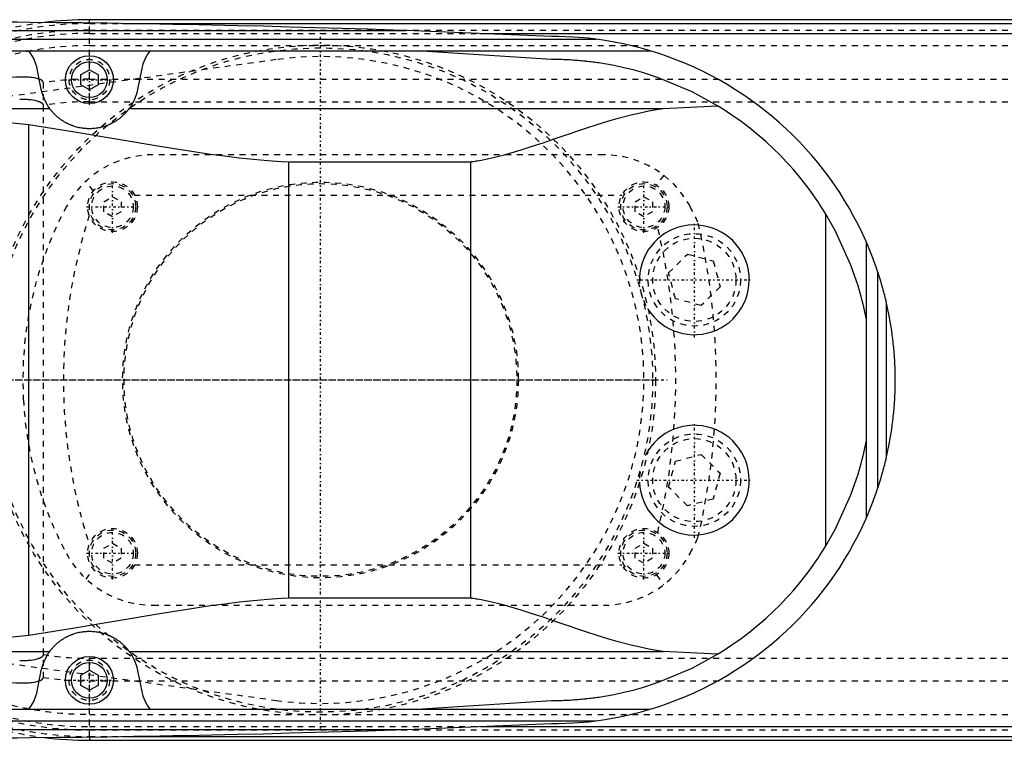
# Model space of a CAD drawing. Extents: x -702 to 139, y -105 to 105.
# Tile 9 of 14: x -452 to -282, y -62 to 62. Entities that reach past the tile are written whole.
import ezdxf

# ---------------------------------------------------------------- set-up
doc = ezdxf.new("R2010")
doc.units = 0
doc.linetypes.add('CENTER', pattern=[1.5, 0.45, -0.5, 0.05, -0.5])
doc.linetypes.add('DASHED', pattern=[2, 1, -1])
for name, color, linetype in [('AM_0', 7, 'CONTINUOUS'), ('AM_3', 7, 'DASHED'), ('AM_7', 7, 'CENTER')]:
    doc.layers.add(name, color=color, linetype=linetype)

msp = doc.modelspace()

# ---------------------------------------------------------------- linework, layer by layer
at = {"layer": 'AM_0', "color": 7, "linetype": 'CONTINUOUS'}
for p, q in [((-90, 62.39), (-440, 62.39)), ((-440, 61.81), (-440, 62.39)), ((-434.3, 61.72), (-90, 61.72)), ((-531.04, 60.5), (-385.14, 60.5)), ((-360, 59.5), (-385.14, 60.5)), ((-372.31, 60.02), (-90, 60.02)), ((-562.76, 59), (-352.3, 59)), ((-594.4, 57), (-342.93, 57)), ((-360, 55.5), (-383.32, 57)), ((-448.33, 50.31), (-449.12, 54.2)), ((-441.5, 52.87), (-440, 53.73)), ((-441.5, 51.13), (-441.5, 52.87)), ((-440, 53.73), (-438.5, 52.87)), ((-438.5, 52.87), (-438.5, 51.13)), ((-430.88, 54.2), (-431.67, 50.31)), ((-440, 50.27), (-441.5, 51.13)), ((-438.5, 51.13), (-440, 50.27)), ((-483.81, 47), (-446.87, 47)), ((-433.13, 47), (-340.66, 47)), ((-340.66, 47), (-331.25, 47.47)), ((-450.5, -44.22), (-450.5, 44.22)), ((-405.5, 37.8), (-374, 37.8)), ((-405.5, -37.8), (-405.5, 37.8)), ((-374, -37.8), (-374, 37.8)), ((-312.5, -28.71), (-312.5, 28.71)), ((-305.5, -23.87), (-305.5, 23.87)), ((-303.5, -18.65), (-303.5, 18.65)), ((-302, -13.28), (-302, 13.28)), ((-374, -37.8), (-405.5, -37.8)), ((-483.81, -47), (-446.87, -47)), ((-433.13, -47), (-340.66, -47)), ((-331.25, -47.47), (-340.66, -47)), ((-449.12, -54.2), (-448.33, -50.31)), ((-441.5, -51.13), (-440, -50.27)), ((-440, -50.27), (-438.5, -51.13)), ((-431.67, -50.31), (-430.88, -54.2)), ((-441.5, -52.87), (-441.5, -51.13)), ((-438.5, -51.13), (-438.5, -52.87)), ((-440, -53.73), (-441.5, -52.87)), ((-438.5, -52.87), (-440, -53.73)), ((-383.32, -57), (-360, -55.5)), ((-594.4, -57), (-342.93, -57)), ((-562.76, -59), (-352.3, -59)), ((-385.14, -60.5), (-360, -59.5)), ((-531.04, -60.5), (-385.14, -60.5)), ((-372.31, -60.02), (-90, -60.02)), ((-440, -61.81), (-440, -62.39)), ((-440, -62.39), (-90, -62.39)), ((-434.3, -61.72), (-90, -61.72))]:
    msp.add_line(p, q, dxfattribs=at)
for points in [[(-385.14, 60.5, 0), (-387.39, 60.58, 0), (-391.88, 60.72, 0), (-396.37, 60.86, 0), (-398.61, 60.93, 0), (-400.86, 61, 0), (-405.35, 61.12, 0), (-409.84, 61.24, 0), (-414.33, 61.34, 0), (-418.83, 61.44, 0), (-423.32, 61.53, 0), (-425.56, 61.58, 0), (-427.81, 61.62, 0), (-432.3, 61.69, 0), (-436.8, 61.76, 0), (-441.29, 61.82, 0), (-445.78, 61.87, 0), (-450.27, 61.91, 0), (-452.52, 61.93, 0), (-454.77, 61.95, 0), (-459.26, 61.97, 0), (-463.75, 61.99, 0), (-466, 62, 0)], [(-352.3, 59, 0), (-353.62, 59.16, 0), (-356.22, 59.38, 0), (-358.77, 59.49, 0), (-360, 59.5, 0)], [(-342.93, 57, 0), (-344.47, 57.44, 0), (-347.58, 58.19, 0), (-350.72, 58.77, 0), (-352.3, 59, 0)], [(-449.12, 54.2, 0), (-449.25, 54.71, 0), (-449.64, 55.69, 0), (-450.19, 56.59, 0), (-450.53, 57, 0)], [(-429.47, 57, 0), (-429.81, 56.59, 0), (-430.36, 55.69, 0), (-430.75, 54.71, 0), (-430.88, 54.2, 0)], [(-331.25, 47.47, 0), (-335.67, 49.88, 0), (-341.08, 52.17, 0), (-342.67, 52.72, 0), (-344.27, 53.22, 0), (-345.07, 53.46, 0), (-345.88, 53.68, 0), (-347.51, 54.08, 0), (-349.16, 54.43, 0), (-350.81, 54.73, 0), (-351.78, 54.89, 0), (-352.05, 54.93, 0), (-352.33, 54.97, 0), (-352.47, 54.99, 0), (-352.61, 55.01, 0), (-352.88, 55.04, 0), (-353.16, 55.08, 0), (-353.44, 55.11, 0), (-353.72, 55.14, 0), (-354, 55.17, 0), (-354.13, 55.19, 0), (-354.27, 55.2, 0), (-354.55, 55.23, 0), (-354.83, 55.26, 0), (-354.97, 55.27, 0), (-355.11, 55.28, 0), (-355.39, 55.31, 0), (-355.67, 55.33, 0), (-355.81, 55.34, 0), (-355.95, 55.35, 0), (-356.23, 55.37, 0), (-356.5, 55.39, 0), (-356.78, 55.41, 0), (-357.06, 55.42, 0), (-357.34, 55.44, 0), (-357.48, 55.44, 0), (-357.62, 55.45, 0), (-357.9, 55.46, 0), (-358.18, 55.47, 0), (-358.46, 55.48, 0), (-358.62, 55.48, 0), (-358.67, 55.48, 0), (-358.72, 55.49, 0), (-358.74, 55.49, 0), (-358.76, 55.49, 0), (-358.81, 55.49, 0), (-358.86, 55.49, 0), (-358.9, 55.49, 0), (-358.95, 55.49, 0), (-359, 55.49, 0), (-359.02, 55.49, 0), (-359.04, 55.49, 0), (-359.09, 55.49, 0), (-359.14, 55.49, 0), (-359.16, 55.49, 0), (-359.18, 55.49, 0), (-359.23, 55.49, 0), (-359.28, 55.5, 0), (-359.3, 55.5, 0), (-359.32, 55.5, 0), (-359.37, 55.5, 0), (-359.42, 55.5, 0), (-359.46, 55.5, 0), (-359.51, 55.5, 0), (-359.56, 55.5, 0), (-359.58, 55.5, 0), (-359.6, 55.5, 0), (-359.65, 55.5, 0), (-359.7, 55.5, 0), (-359.74, 55.5, 0), (-359.79, 55.5, 0), (-359.84, 55.5, 0), (-359.86, 55.5, 0), (-359.88, 55.5, 0), (-359.93, 55.5, 0), (-359.98, 55.5, 0), (-360, 55.5, 0)], [(-446.87, 47, 0), (-447.21, 47.5, 0), (-447.78, 48.57, 0), (-448.19, 49.72, 0), (-448.33, 50.31, 0)], [(-431.67, 50.31, 0), (-431.81, 49.72, 0), (-432.22, 48.57, 0), (-432.79, 47.5, 0), (-433.13, 47, 0)], [(-483.81, 47, 0), (-478.39, 46.72, 0), (-467.37, 45.92, 0), (-456.16, 44.84, 0), (-450.5, 44.22, 0)], [(-433.13, 47, 0), (-433.14, 46.98, 0), (-433.17, 46.93, 0), (-433.21, 46.89, 0), (-433.23, 46.86, 0), (-433.25, 46.84, 0), (-433.29, 46.78, 0), (-433.33, 46.73, 0), (-433.38, 46.67, 0), (-433.43, 46.61, 0), (-433.48, 46.55, 0), (-433.51, 46.51, 0), (-433.54, 46.48, 0), (-433.6, 46.41, 0), (-433.66, 46.34, 0), (-433.72, 46.27, 0), (-433.79, 46.19, 0), (-433.87, 46.11, 0), (-433.9, 46.08, 0), (-433.94, 46.04, 0), (-434.02, 45.96, 0), (-434.11, 45.87, 0), (-434.15, 45.83, 0), (-434.2, 45.79, 0), (-434.29, 45.71, 0), (-434.38, 45.62, 0), (-434.43, 45.58, 0), (-434.48, 45.53, 0), (-434.59, 45.45, 0), (-434.7, 45.36, 0), (-434.81, 45.27, 0), (-434.93, 45.18, 0), (-435.05, 45.09, 0), (-435.11, 45.05, 0), (-435.17, 45.01, 0), (-435.3, 44.92, 0), (-435.43, 44.83, 0), (-435.57, 44.75, 0), (-435.71, 44.66, 0), (-435.86, 44.58, 0), (-435.93, 44.54, 0), (-436.01, 44.5, 0), (-436.16, 44.42, 0), (-436.32, 44.34, 0), (-436.48, 44.26, 0), (-436.65, 44.19, 0), (-436.83, 44.11, 0), (-436.92, 44.08, 0), (-437.01, 44.04, 0), (-437.2, 43.97, 0), (-437.39, 43.91, 0), (-437.59, 43.85, 0), (-437.79, 43.79, 0), (-438, 43.74, 0), (-438.1, 43.72, 0), (-438.2, 43.69, 0), (-438.41, 43.65, 0), (-438.62, 43.61, 0), (-438.84, 43.58, 0), (-439.05, 43.55, 0), (-439.26, 43.53, 0), (-439.37, 43.52, 0), (-439.48, 43.52, 0), (-439.69, 43.51, 0), (-439.9, 43.5, 0), (-440, 43.5, 0), (-440.1, 43.5, 0), (-440.31, 43.51, 0), (-440.52, 43.52, 0), (-440.63, 43.52, 0), (-440.74, 43.53, 0), (-440.95, 43.55, 0), (-441.16, 43.58, 0), (-441.38, 43.61, 0), (-441.59, 43.65, 0), (-441.8, 43.69, 0), (-441.9, 43.72, 0), (-442, 43.74, 0), (-442.21, 43.79, 0), (-442.41, 43.85, 0), (-442.61, 43.91, 0), (-442.8, 43.97, 0), (-442.99, 44.04, 0), (-443.08, 44.08, 0), (-443.17, 44.11, 0), (-443.35, 44.19, 0), (-443.52, 44.26, 0), (-443.68, 44.34, 0), (-443.84, 44.42, 0), (-443.99, 44.5, 0), (-444.07, 44.54, 0), (-444.14, 44.58, 0), (-444.29, 44.66, 0), (-444.43, 44.75, 0), (-444.57, 44.83, 0), (-444.7, 44.92, 0), (-444.83, 45.01, 0), (-444.89, 45.05, 0), (-444.95, 45.09, 0), (-445.07, 45.18, 0), (-445.19, 45.27, 0), (-445.3, 45.36, 0), (-445.41, 45.45, 0), (-445.52, 45.53, 0), (-445.57, 45.58, 0), (-445.62, 45.62, 0), (-445.71, 45.71, 0), (-445.8, 45.79, 0), (-445.85, 45.83, 0), (-445.89, 45.87, 0), (-445.98, 45.96, 0), (-446.06, 46.04, 0), (-446.1, 46.08, 0), (-446.13, 46.11, 0), (-446.21, 46.19, 0), (-446.28, 46.27, 0), (-446.34, 46.34, 0), (-446.4, 46.41, 0), (-446.46, 46.48, 0), (-446.49, 46.51, 0), (-446.52, 46.55, 0), (-446.57, 46.61, 0), (-446.62, 46.67, 0), (-446.67, 46.73, 0), (-446.71, 46.78, 0), (-446.75, 46.84, 0), (-446.77, 46.86, 0), (-446.79, 46.89, 0), (-446.83, 46.93, 0), (-446.86, 46.98, 0), (-446.87, 47, 0)], [(-374, 37.8, 0), (-373.84, 37.82, 0), (-373.51, 37.86, 0), (-373.18, 37.91, 0), (-373.02, 37.93, 0), (-372.85, 37.96, 0), (-372.53, 38.01, 0), (-372.2, 38.06, 0), (-371.06, 38.28, 0), (-369.12, 38.73, 0), (-368.16, 38.99, 0), (-367.2, 39.26, 0), (-365.27, 39.84, 0), (-363.36, 40.46, 0), (-361.45, 41.09, 0), (-359.56, 41.74, 0), (-357.67, 42.39, 0), (-356.73, 42.71, 0), (-355.79, 43.02, 0), (-353.92, 43.64, 0), (-352.08, 44.24, 0), (-350.25, 44.8, 0), (-348.44, 45.32, 0), (-346.66, 45.79, 0), (-345.78, 46.01, 0), (-344.91, 46.22, 0), (-343.18, 46.58, 0), (-341.49, 46.88, 0), (-340.66, 47, 0)], [(-312.5, 28.71, 0), (-312.67, 28.99, 0), (-313.09, 29.66, 0), (-313.59, 30.43, 0), (-313.87, 30.85, 0), (-314.17, 31.3, 0), (-314.83, 32.25, 0), (-315.57, 33.26, 0), (-316.39, 34.33, 0), (-317.29, 35.44, 0), (-318.26, 36.58, 0), (-318.78, 37.16, 0), (-319.31, 37.74, 0), (-320.44, 38.92, 0), (-321.64, 40.11, 0), (-322.92, 41.3, 0), (-324.27, 42.47, 0), (-325.7, 43.63, 0), (-326.44, 44.2, 0), (-327.2, 44.77, 0), (-328.77, 45.88, 0), (-330.4, 46.95, 0), (-331.25, 47.47, 0)], [(-450.5, 44.22, 0), (-442.95, 43.01, 0), (-427.81, 40.46, 0), (-419.04, 39.12, 0), (-416.55, 38.79, 0), (-414.08, 38.49, 0), (-412.84, 38.35, 0), (-411.61, 38.23, 0), (-409.16, 38.02, 0), (-406.72, 37.86, 0), (-405.5, 37.8, 0)], [(-305.5, 10.49, 0), (-305.61, 11.02, 0), (-305.83, 12.09, 0), (-306.08, 13.15, 0), (-306.21, 13.68, 0), (-306.35, 14.21, 0), (-306.64, 15.26, 0), (-306.95, 16.3, 0), (-308.19, 19.91, 0), (-310.89, 25.86, 0), (-312.5, 28.71, 0)], [(-303.5, 18.65, 0), (-303.8, 19.54, 0), (-304.44, 21.29, 0), (-305.13, 23.02, 0), (-305.5, 23.87, 0)], [(-302, 13.28, 0), (-302, 13.28, 0), (-302, 13.28, 0), (-302, 13.28, 0), (-302, 13.28, 0), (-302, 13.28, 0), (-302, 13.28, 0), (-302, 13.29, 0), (-302, 13.29, 0), (-302, 13.29, 0), (-302, 13.29, 0), (-302, 13.29, 0), (-302, 13.29, 0), (-302, 13.3, 0), (-302.01, 13.3, 0), (-302.01, 13.3, 0), (-302.01, 13.31, 0), (-302.01, 13.31, 0), (-302.01, 13.31, 0), (-302.01, 13.31, 0), (-302.01, 13.31, 0), (-302.01, 13.32, 0), (-302.01, 13.32, 0), (-302.01, 13.33, 0), (-302.02, 13.35, 0), (-302.02, 13.38, 0), (-302.03, 13.41, 0), (-302.04, 13.45, 0), (-302.05, 13.48, 0), (-302.05, 13.5, 0), (-302.06, 13.52, 0), (-302.06, 13.56, 0), (-302.07, 13.59, 0), (-302.08, 13.63, 0), (-302.09, 13.67, 0), (-302.1, 13.71, 0), (-302.11, 13.74, 0), (-302.11, 13.76, 0), (-302.12, 13.8, 0), (-302.13, 13.84, 0), (-302.14, 13.87, 0), (-302.14, 13.89, 0), (-302.16, 13.94, 0), (-302.17, 13.98, 0), (-302.17, 14.01, 0), (-302.18, 14.03, 0), (-302.19, 14.08, 0), (-302.2, 14.13, 0), (-302.25, 14.31, 0), (-302.32, 14.62, 0), (-302.4, 14.93, 0), (-302.48, 15.24, 0), (-302.57, 15.54, 0), (-302.61, 15.7, 0), (-302.65, 15.85, 0), (-302.74, 16.17, 0), (-302.83, 16.49, 0), (-302.93, 16.81, 0), (-303.02, 17.14, 0), (-303.12, 17.48, 0), (-303.18, 17.64, 0), (-303.23, 17.81, 0), (-303.33, 18.15, 0), (-303.44, 18.49, 0), (-303.5, 18.65, 0)], [(-300.5, 0, 0), (-300.5, 0.01, 0), (-300.5, 0.03, 0), (-300.5, 0.05, 0), (-300.5, 0.06, 0), (-300.5, 0.07, 0), (-300.5, 0.09, 0), (-300.5, 0.11, 0), (-300.5, 0.13, 0), (-300.5, 0.15, 0), (-300.5, 0.18, 0), (-300.5, 0.19, 0), (-300.5, 0.2, 0), (-300.5, 0.22, 0), (-300.5, 0.24, 0), (-300.5, 0.26, 0), (-300.5, 0.28, 0), (-300.5, 0.3, 0), (-300.5, 0.31, 0), (-300.5, 0.32, 0), (-300.5, 0.34, 0), (-300.5, 0.36, 0), (-300.5, 0.37, 0), (-300.5, 0.38, 0), (-300.5, 0.4, 0), (-300.5, 0.42, 0), (-300.5, 0.43, 0), (-300.5, 0.44, 0), (-300.5, 0.46, 0), (-300.5, 0.49, 0), (-300.5, 0.51, 0), (-300.5, 0.53, 0), (-300.5, 0.55, 0), (-300.5, 0.56, 0), (-300.5, 0.57, 0), (-300.5, 0.59, 0), (-300.5, 0.61, 0), (-300.5, 0.68, 0), (-300.51, 0.81, 0), (-300.51, 0.93, 0), (-300.51, 1.05, 0), (-300.51, 1.12, 0), (-300.51, 1.18, 0), (-300.51, 1.3, 0), (-300.52, 1.43, 0), (-300.52, 1.55, 0), (-300.52, 1.67, 0), (-300.53, 1.8, 0), (-300.53, 1.86, 0), (-300.53, 1.92, 0), (-300.54, 2.05, 0), (-300.54, 2.17, 0), (-300.54, 2.23, 0), (-300.54, 2.29, 0), (-300.55, 2.42, 0), (-300.55, 2.54, 0), (-300.56, 2.6, 0), (-300.56, 2.66, 0), (-300.57, 2.79, 0), (-300.57, 2.91, 0), (-300.58, 3.04, 0), (-300.58, 3.16, 0), (-300.59, 3.28, 0), (-300.59, 3.35, 0), (-300.6, 3.41, 0), (-300.6, 3.53, 0), (-300.61, 3.65, 0), (-300.64, 4.09, 0), (-300.7, 4.83, 0), (-300.76, 5.57, 0), (-300.84, 6.31, 0), (-300.88, 6.68, 0), (-300.92, 7.05, 0), (-301.01, 7.79, 0), (-301.11, 8.52, 0), (-301.54, 11.09, 0), (-302, 13.28, 0)], [(-302, -13.28, 0), (-301.54, -11.09, 0), (-301.11, -8.52, 0), (-301.01, -7.79, 0), (-300.92, -7.05, 0), (-300.88, -6.68, 0), (-300.84, -6.31, 0), (-300.76, -5.57, 0), (-300.7, -4.83, 0), (-300.64, -4.09, 0), (-300.61, -3.65, 0), (-300.6, -3.53, 0), (-300.6, -3.41, 0), (-300.59, -3.35, 0), (-300.59, -3.28, 0), (-300.58, -3.16, 0), (-300.58, -3.04, 0), (-300.57, -2.91, 0), (-300.57, -2.79, 0), (-300.56, -2.66, 0), (-300.56, -2.6, 0), (-300.55, -2.54, 0), (-300.55, -2.42, 0), (-300.54, -2.29, 0), (-300.54, -2.23, 0), (-300.54, -2.17, 0), (-300.54, -2.05, 0), (-300.53, -1.92, 0), (-300.53, -1.86, 0), (-300.53, -1.8, 0), (-300.52, -1.67, 0), (-300.52, -1.55, 0), (-300.52, -1.43, 0), (-300.51, -1.3, 0), (-300.51, -1.18, 0), (-300.51, -1.12, 0), (-300.51, -1.05, 0), (-300.51, -0.93, 0), (-300.51, -0.81, 0), (-300.5, -0.68, 0), (-300.5, -0.56, 0), (-300.5, -0.49, 0), (-300.5, -0.46, 0), (-300.5, -0.44, 0), (-300.5, -0.43, 0), (-300.5, -0.42, 0), (-300.5, -0.4, 0), (-300.5, -0.38, 0), (-300.5, -0.37, 0), (-300.5, -0.36, 0), (-300.5, -0.34, 0), (-300.5, -0.32, 0), (-300.5, -0.31, 0), (-300.5, -0.3, 0), (-300.5, -0.28, 0), (-300.5, -0.26, 0), (-300.5, -0.24, 0), (-300.5, -0.22, 0), (-300.5, -0.2, 0), (-300.5, -0.19, 0), (-300.5, -0.18, 0), (-300.5, -0.15, 0), (-300.5, -0.13, 0), (-300.5, -0.11, 0), (-300.5, -0.09, 0), (-300.5, -0.07, 0), (-300.5, -0.06, 0), (-300.5, -0.05, 0), (-300.5, -0.03, 0), (-300.5, -0.01, 0), (-300.5, 0, 0)], [(-312.5, -28.71, 0), (-310.89, -25.86, 0), (-308.19, -19.91, 0), (-306.95, -16.3, 0), (-306.64, -15.26, 0), (-306.35, -14.21, 0), (-306.21, -13.68, 0), (-306.08, -13.15, 0), (-305.83, -12.09, 0), (-305.61, -11.02, 0), (-305.5, -10.49, 0)], [(-303.5, -18.65, 0), (-303.44, -18.49, 0), (-303.33, -18.15, 0), (-303.23, -17.81, 0), (-303.18, -17.64, 0), (-303.12, -17.48, 0), (-303.02, -17.14, 0), (-302.93, -16.81, 0), (-302.83, -16.49, 0), (-302.74, -16.17, 0), (-302.65, -15.85, 0), (-302.61, -15.7, 0), (-302.57, -15.54, 0), (-302.48, -15.24, 0), (-302.4, -14.93, 0), (-302.32, -14.62, 0), (-302.25, -14.31, 0), (-302.2, -14.13, 0), (-302.19, -14.08, 0), (-302.18, -14.03, 0), (-302.17, -14.01, 0), (-302.17, -13.98, 0), (-302.16, -13.94, 0), (-302.14, -13.89, 0), (-302.14, -13.87, 0), (-302.13, -13.84, 0), (-302.12, -13.8, 0), (-302.11, -13.76, 0), (-302.11, -13.74, 0), (-302.1, -13.71, 0), (-302.09, -13.67, 0), (-302.08, -13.63, 0), (-302.07, -13.59, 0), (-302.06, -13.56, 0), (-302.06, -13.52, 0), (-302.05, -13.5, 0), (-302.05, -13.48, 0), (-302.04, -13.45, 0), (-302.03, -13.41, 0), (-302.02, -13.38, 0), (-302.02, -13.35, 0), (-302.01, -13.33, 0), (-302.01, -13.32, 0), (-302.01, -13.32, 0), (-302.01, -13.31, 0), (-302.01, -13.31, 0), (-302.01, -13.31, 0), (-302.01, -13.31, 0), (-302.01, -13.31, 0), (-302.01, -13.3, 0), (-302.01, -13.3, 0), (-302, -13.3, 0), (-302, -13.29, 0), (-302, -13.29, 0), (-302, -13.29, 0), (-302, -13.29, 0), (-302, -13.29, 0), (-302, -13.29, 0), (-302, -13.28, 0), (-302, -13.28, 0), (-302, -13.28, 0), (-302, -13.28, 0), (-302, -13.28, 0), (-302, -13.28, 0), (-302, -13.28, 0)], [(-305.5, -23.87, 0), (-305.13, -23.02, 0), (-304.44, -21.29, 0), (-303.8, -19.54, 0), (-303.5, -18.65, 0)], [(-331.25, -47.47, 0), (-330.4, -46.95, 0), (-328.77, -45.88, 0), (-327.2, -44.77, 0), (-326.44, -44.2, 0), (-325.7, -43.63, 0), (-324.27, -42.47, 0), (-322.92, -41.3, 0), (-321.64, -40.11, 0), (-320.44, -38.92, 0), (-319.31, -37.74, 0), (-318.78, -37.16, 0), (-318.26, -36.58, 0), (-317.29, -35.44, 0), (-316.39, -34.33, 0), (-315.57, -33.26, 0), (-314.83, -32.25, 0), (-314.17, -31.3, 0), (-313.87, -30.85, 0), (-313.59, -30.43, 0), (-313.09, -29.66, 0), (-312.67, -28.99, 0), (-312.5, -28.71, 0)], [(-405.5, -37.8, 0), (-406.72, -37.86, 0), (-409.16, -38.02, 0), (-411.61, -38.23, 0), (-412.84, -38.35, 0), (-414.08, -38.49, 0), (-416.55, -38.79, 0), (-419.04, -39.12, 0), (-427.81, -40.46, 0), (-442.95, -43.01, 0), (-450.5, -44.22, 0)], [(-340.66, -47, 0), (-341.49, -46.88, 0), (-343.18, -46.58, 0), (-344.91, -46.22, 0), (-345.78, -46.01, 0), (-346.66, -45.79, 0), (-348.44, -45.32, 0), (-350.25, -44.8, 0), (-352.08, -44.24, 0), (-353.92, -43.64, 0), (-355.79, -43.02, 0), (-356.73, -42.71, 0), (-357.67, -42.39, 0), (-359.56, -41.74, 0), (-361.45, -41.09, 0), (-363.36, -40.46, 0), (-365.27, -39.84, 0), (-367.2, -39.26, 0), (-368.16, -38.99, 0), (-369.12, -38.73, 0), (-371.06, -38.28, 0), (-372.2, -38.06, 0), (-372.53, -38.01, 0), (-372.85, -37.96, 0), (-373.02, -37.93, 0), (-373.18, -37.91, 0), (-373.51, -37.86, 0), (-373.84, -37.82, 0), (-374, -37.8, 0)], [(-450.5, -44.22, 0), (-456.16, -44.84, 0), (-467.37, -45.92, 0), (-478.39, -46.72, 0), (-483.81, -47, 0)], [(-446.87, -47, 0), (-446.86, -46.98, 0), (-446.83, -46.93, 0), (-446.79, -46.89, 0), (-446.77, -46.86, 0), (-446.75, -46.84, 0), (-446.71, -46.78, 0), (-446.67, -46.73, 0), (-446.62, -46.67, 0), (-446.57, -46.61, 0), (-446.52, -46.55, 0), (-446.49, -46.51, 0), (-446.46, -46.48, 0), (-446.4, -46.41, 0), (-446.34, -46.34, 0), (-446.28, -46.27, 0), (-446.21, -46.19, 0), (-446.13, -46.11, 0), (-446.1, -46.08, 0), (-446.06, -46.04, 0), (-445.98, -45.96, 0), (-445.89, -45.87, 0), (-445.85, -45.83, 0), (-445.8, -45.79, 0), (-445.71, -45.71, 0), (-445.62, -45.62, 0), (-445.57, -45.58, 0), (-445.52, -45.53, 0), (-445.41, -45.45, 0), (-445.3, -45.36, 0), (-445.19, -45.27, 0), (-445.07, -45.18, 0), (-444.95, -45.09, 0), (-444.89, -45.05, 0), (-444.83, -45.01, 0), (-444.7, -44.92, 0), (-444.57, -44.83, 0), (-444.43, -44.75, 0), (-444.29, -44.66, 0), (-444.14, -44.58, 0), (-444.07, -44.54, 0), (-443.99, -44.5, 0), (-443.84, -44.42, 0), (-443.68, -44.34, 0), (-443.52, -44.26, 0), (-443.35, -44.19, 0), (-443.17, -44.11, 0), (-443.08, -44.08, 0), (-442.99, -44.04, 0), (-442.8, -43.97, 0), (-442.61, -43.91, 0), (-442.41, -43.85, 0), (-442.21, -43.79, 0), (-442, -43.74, 0), (-441.9, -43.72, 0), (-441.8, -43.69, 0), (-441.59, -43.65, 0), (-441.38, -43.61, 0), (-441.16, -43.58, 0), (-440.95, -43.55, 0), (-440.74, -43.53, 0), (-440.63, -43.52, 0), (-440.52, -43.52, 0), (-440.31, -43.51, 0), (-440.1, -43.5, 0), (-440, -43.5, 0), (-439.9, -43.5, 0), (-439.69, -43.51, 0), (-439.48, -43.52, 0), (-439.37, -43.52, 0), (-439.26, -43.53, 0), (-439.05, -43.55, 0), (-438.84, -43.58, 0), (-438.62, -43.61, 0), (-438.41, -43.65, 0), (-438.2, -43.69, 0), (-438.1, -43.72, 0), (-438, -43.74, 0), (-437.79, -43.79, 0), (-437.59, -43.85, 0), (-437.39, -43.91, 0), (-437.2, -43.97, 0), (-437.01, -44.04, 0), (-436.92, -44.08, 0), (-436.83, -44.11, 0), (-436.65, -44.19, 0), (-436.48, -44.26, 0), (-436.32, -44.34, 0), (-436.16, -44.42, 0), (-436.01, -44.5, 0), (-435.93, -44.54, 0), (-435.86, -44.58, 0), (-435.71, -44.66, 0), (-435.57, -44.75, 0), (-435.43, -44.83, 0), (-435.3, -44.92, 0), (-435.17, -45.01, 0), (-435.11, -45.05, 0), (-435.05, -45.09, 0), (-434.93, -45.18, 0), (-434.81, -45.27, 0), (-434.7, -45.36, 0), (-434.59, -45.45, 0), (-434.48, -45.53, 0), (-434.43, -45.58, 0), (-434.38, -45.62, 0), (-434.29, -45.71, 0), (-434.2, -45.79, 0), (-434.15, -45.83, 0), (-434.11, -45.87, 0), (-434.02, -45.96, 0), (-433.94, -46.04, 0), (-433.9, -46.08, 0), (-433.87, -46.11, 0), (-433.79, -46.19, 0), (-433.72, -46.27, 0), (-433.66, -46.34, 0), (-433.6, -46.41, 0), (-433.54, -46.48, 0), (-433.51, -46.51, 0), (-433.48, -46.55, 0), (-433.43, -46.61, 0), (-433.38, -46.67, 0), (-433.33, -46.73, 0), (-433.29, -46.78, 0), (-433.25, -46.84, 0), (-433.23, -46.86, 0), (-433.21, -46.89, 0), (-433.17, -46.93, 0), (-433.14, -46.98, 0), (-433.13, -47, 0)], [(-448.33, -50.31, 0), (-448.19, -49.72, 0), (-447.78, -48.57, 0), (-447.21, -47.5, 0), (-446.87, -47, 0)], [(-433.13, -47, 0), (-432.79, -47.5, 0), (-432.22, -48.57, 0), (-431.81, -49.72, 0), (-431.67, -50.31, 0)], [(-360, -55.5, 0), (-359.98, -55.5, 0), (-359.93, -55.5, 0), (-359.88, -55.5, 0), (-359.86, -55.5, 0), (-359.84, -55.5, 0), (-359.79, -55.5, 0), (-359.74, -55.5, 0), (-359.7, -55.5, 0), (-359.65, -55.5, 0), (-359.6, -55.5, 0), (-359.58, -55.5, 0), (-359.56, -55.5, 0), (-359.51, -55.5, 0), (-359.46, -55.5, 0), (-359.42, -55.5, 0), (-359.37, -55.5, 0), (-359.32, -55.5, 0), (-359.3, -55.5, 0), (-359.28, -55.5, 0), (-359.23, -55.49, 0), (-359.18, -55.49, 0), (-359.16, -55.49, 0), (-359.14, -55.49, 0), (-359.09, -55.49, 0), (-359.04, -55.49, 0), (-359.02, -55.49, 0), (-359, -55.49, 0), (-358.95, -55.49, 0), (-358.9, -55.49, 0), (-358.86, -55.49, 0), (-358.81, -55.49, 0), (-358.76, -55.49, 0), (-358.74, -55.49, 0), (-358.72, -55.49, 0), (-358.67, -55.48, 0), (-358.62, -55.48, 0), (-358.46, -55.48, 0), (-358.18, -55.47, 0), (-357.9, -55.46, 0), (-357.62, -55.45, 0), (-357.48, -55.44, 0), (-357.34, -55.44, 0), (-357.06, -55.42, 0), (-356.78, -55.41, 0), (-356.5, -55.39, 0), (-356.23, -55.37, 0), (-355.95, -55.35, 0), (-355.81, -55.34, 0), (-355.67, -55.33, 0), (-355.39, -55.31, 0), (-355.11, -55.28, 0), (-354.97, -55.27, 0), (-354.83, -55.26, 0), (-354.55, -55.23, 0), (-354.27, -55.2, 0), (-354.13, -55.19, 0), (-354, -55.17, 0), (-353.72, -55.14, 0), (-353.44, -55.11, 0), (-353.16, -55.08, 0), (-352.88, -55.04, 0), (-352.61, -55.01, 0), (-352.47, -54.99, 0), (-352.33, -54.97, 0), (-352.05, -54.93, 0), (-351.78, -54.89, 0), (-350.81, -54.73, 0), (-349.16, -54.43, 0), (-347.51, -54.08, 0), (-345.88, -53.68, 0), (-345.07, -53.46, 0), (-344.27, -53.22, 0), (-342.67, -52.72, 0), (-341.08, -52.17, 0), (-335.67, -49.88, 0), (-331.25, -47.47, 0)], [(-450.53, -57, 0), (-450.19, -56.59, 0), (-449.64, -55.69, 0), (-449.25, -54.71, 0), (-449.12, -54.2, 0)], [(-430.88, -54.2, 0), (-430.75, -54.71, 0), (-430.36, -55.69, 0), (-429.81, -56.59, 0), (-429.47, -57, 0)], [(-352.3, -59, 0), (-350.72, -58.77, 0), (-347.58, -58.19, 0), (-344.47, -57.44, 0), (-342.93, -57, 0)], [(-360, -59.5, 0), (-358.77, -59.49, 0), (-356.22, -59.38, 0), (-353.62, -59.16, 0), (-352.3, -59, 0)], [(-466, -62, 0), (-463.75, -61.99, 0), (-459.26, -61.97, 0), (-454.77, -61.95, 0), (-452.52, -61.93, 0), (-450.27, -61.91, 0), (-445.78, -61.87, 0), (-441.29, -61.82, 0), (-436.8, -61.76, 0), (-432.3, -61.69, 0), (-427.81, -61.62, 0), (-425.56, -61.58, 0), (-423.32, -61.53, 0), (-418.83, -61.44, 0), (-414.33, -61.34, 0), (-409.84, -61.24, 0), (-405.35, -61.12, 0), (-400.86, -61, 0), (-398.61, -60.93, 0), (-396.37, -60.86, 0), (-391.88, -60.72, 0), (-387.39, -60.58, 0), (-385.14, -60.5, 0)]]:
    msp.add_polyline3d(points, dxfattribs=at)
for centre, radius in [((-440, 52), 4.15), ((-440, 52), 3.1), ((-440, -52), 4.15), ((-440, -52), 3.1)]:
    msp.add_circle(centre, radius, dxfattribs=at)
for centre, radius, start, end in [((-440, 0), 62.39, 90, 97.236), ((-360, 0), 59.5, 23.6567, 73.3321), ((-335.28, 17.34), 9.5, 212.3243, 177.6757), ((-335.28, -17.34), 9.5, 182.3243, 147.6757), ((-360, 0), 59.5, 286.6679, 336.3433), ((-440, 0), 62.39, 262.764, 270)]:
    msp.add_arc(centre, radius, start, end, dxfattribs=at)
at = {"layer": 'AM_3', "color": 6, "linetype": 'DASHED'}
for p, q in [((-440, 48.19), (-440, 61.81)), ((-440, 61.72), (-434.3, 61.72)), ((-440, 60.6), (50, 60.6)), ((-440, 60.02), (-372.31, 60.02)), ((-440, 57.89), (50, 57.89)), ((-407.66, 55.47), (-460.01, 48.25)), ((-448, 51.49), (-448, -51.49)), ((-440, 52.11), (50, 52.11)), ((-440, 48.19), (50, 48.19)), ((-351, 39), (-429, 39)), ((-439.33, 32.73), (-440.54, 34.48)), ((-340.59, 35.44), (-341.85, 33.72)), ((-437.5, 30.87), (-436, 31.73)), ((-437.5, 29.13), (-437.5, 30.87)), ((-436, 31.73), (-434.5, 30.87)), ((-434.5, 30.87), (-434.5, 29.13)), ((-432.19, 32), (-347.81, 32)), ((-345.5, 30.87), (-344, 31.73)), ((-345.5, 29.13), (-345.5, 30.87)), ((-344, 31.73), (-342.5, 30.87)), ((-342.5, 30.87), (-342.5, 29.13)), ((-436, 28.27), (-437.5, 29.13)), ((-434.5, 29.13), (-436, 28.27)), ((-344, 28.27), (-345.5, 29.13)), ((-342.5, 29.13), (-344, 28.27)), ((-339.74, 18.54), (-336.48, 21.8)), ((-336.48, 21.8), (-332.02, 20.61)), ((-332.02, 20.61), (-330.82, 16.15)), ((-338.55, 14.07), (-339.74, 18.54)), ((-330.82, 16.15), (-334.09, 12.88)), ((-334.09, 12.88), (-338.55, 14.07)), ((-338.55, -14.07), (-334.09, -12.88)), ((-334.09, -12.88), (-330.82, -16.15)), ((-339.74, -18.54), (-338.55, -14.07)), ((-330.82, -16.15), (-332.02, -20.61)), ((-336.48, -21.8), (-339.74, -18.54)), ((-332.02, -20.61), (-336.48, -21.8)), ((-437.5, -29.13), (-436, -28.27)), ((-436, -28.27), (-434.5, -29.13)), ((-345.5, -29.13), (-344, -28.27)), ((-344, -28.27), (-342.5, -29.13)), ((-437.5, -30.87), (-437.5, -29.13)), ((-434.5, -29.13), (-434.5, -30.87)), ((-345.5, -30.87), (-345.5, -29.13)), ((-342.5, -29.13), (-342.5, -30.87)), ((-436, -31.73), (-437.5, -30.87)), ((-434.5, -30.87), (-436, -31.73)), ((-432.19, -32), (-347.81, -32)), ((-344, -31.73), (-345.5, -30.87)), ((-342.5, -30.87), (-344, -31.73)), ((-440.54, -34.48), (-439.33, -32.73)), ((-341.85, -33.72), (-340.59, -35.44)), ((-429, -39), (-351, -39)), ((-460.01, -48.25), (-407.66, -55.47)), ((-440, -61.81), (-440, -48.19)), ((-440, -48.19), (50, -48.19)), ((-440, -52.11), (50, -52.11)), ((-440, -57.89), (50, -57.89)), ((-440, -60.02), (-372.31, -60.02)), ((-440, -60.6), (50, -60.6)), ((-440, -61.72), (-434.3, -61.72))]:
    msp.add_line(p, q, dxfattribs=at)
for points in [[(-448.7, 52.1, 0), (-448.72, 52.11, 0), (-448.76, 52.12, 0), (-448.8, 52.13, 0), (-448.82, 52.14, 0), (-448.84, 52.15, 0), (-448.88, 52.16, 0), (-448.93, 52.17, 0), (-449.08, 52.21, 0), (-449.36, 52.27, 0), (-449.5, 52.3, 0), (-449.64, 52.32, 0), (-449.92, 52.36, 0), (-450.19, 52.39, 0), (-450.46, 52.41, 0), (-450.72, 52.43, 0), (-450.98, 52.44, 0), (-451.12, 52.44, 0), (-451.25, 52.45, 0), (-451.52, 52.45, 0), (-451.79, 52.45, 0), (-452.75, 52.43, 0), (-453.58, 52.38, 0)], [(-448, 51.49, 0), (-448, 51.5, 0), (-448, 51.51, 0), (-448, 51.52, 0), (-448, 51.52, 0), (-448, 51.52, 0), (-448, 51.53, 0), (-448, 51.54, 0), (-448, 51.55, 0), (-448.01, 51.56, 0), (-448.01, 51.57, 0), (-448.01, 51.57, 0), (-448.01, 51.58, 0), (-448.01, 51.59, 0), (-448.01, 51.59, 0), (-448.02, 51.6, 0), (-448.02, 51.61, 0), (-448.02, 51.62, 0), (-448.03, 51.63, 0), (-448.03, 51.63, 0), (-448.03, 51.64, 0), (-448.03, 51.65, 0), (-448.04, 51.65, 0), (-448.04, 51.66, 0), (-448.04, 51.66, 0), (-448.05, 51.67, 0), (-448.05, 51.68, 0), (-448.05, 51.68, 0), (-448.06, 51.69, 0), (-448.06, 51.69, 0), (-448.06, 51.7, 0), (-448.07, 51.71, 0), (-448.07, 51.72, 0), (-448.08, 51.72, 0), (-448.08, 51.72, 0), (-448.09, 51.73, 0), (-448.09, 51.74, 0), (-448.1, 51.75, 0), (-448.1, 51.75, 0), (-448.11, 51.76, 0), (-448.11, 51.76, 0), (-448.11, 51.77, 0), (-448.12, 51.77, 0), (-448.13, 51.78, 0), (-448.13, 51.79, 0), (-448.14, 51.79, 0), (-448.15, 51.8, 0), (-448.15, 51.8, 0), (-448.15, 51.81, 0), (-448.16, 51.81, 0), (-448.17, 51.82, 0), (-448.19, 51.84, 0), (-448.23, 51.87, 0), (-448.25, 51.89, 0), (-448.27, 51.9, 0), (-448.32, 51.93, 0), (-448.37, 51.96, 0), (-448.42, 51.98, 0), (-448.47, 52.01, 0), (-448.52, 52.03, 0), (-448.54, 52.04, 0), (-448.57, 52.05, 0), (-448.62, 52.07, 0), (-448.67, 52.09, 0), (-448.7, 52.1, 0)], [(-452.07, 48.63, 0), (-451.74, 48.63, 0), (-451.42, 48.63, 0), (-451.1, 48.62, 0), (-450.78, 48.6, 0), (-450.62, 48.58, 0), (-450.46, 48.57, 0), (-450.14, 48.54, 0), (-449.8, 48.49, 0), (-449.46, 48.43, 0), (-449.13, 48.35, 0), (-448.95, 48.3, 0), (-448.9, 48.28, 0), (-448.85, 48.27, 0), (-448.82, 48.26, 0), (-448.8, 48.25, 0), (-448.75, 48.23, 0), (-448.69, 48.21, 0), (-448.67, 48.2, 0), (-448.64, 48.19, 0), (-448.59, 48.16, 0), (-448.54, 48.14, 0), (-448.51, 48.13, 0), (-448.49, 48.11, 0), (-448.44, 48.09, 0), (-448.39, 48.06, 0), (-448.34, 48.03, 0), (-448.3, 48, 0), (-448.25, 47.97, 0), (-448.23, 47.95, 0), (-448.21, 47.93, 0), (-448.19, 47.91, 0), (-448.18, 47.9, 0), (-448.17, 47.9, 0), (-448.17, 47.89, 0), (-448.17, 47.89, 0), (-448.16, 47.88, 0), (-448.15, 47.88, 0), (-448.15, 47.87, 0), (-448.14, 47.86, 0), (-448.13, 47.86, 0), (-448.13, 47.85, 0), (-448.13, 47.85, 0), (-448.12, 47.84, 0), (-448.12, 47.83, 0), (-448.11, 47.83, 0), (-448.11, 47.82, 0), (-448.1, 47.81, 0), (-448.1, 47.81, 0), (-448.09, 47.81, 0), (-448.09, 47.8, 0), (-448.08, 47.79, 0), (-448.08, 47.78, 0), (-448.07, 47.78, 0), (-448.07, 47.77, 0), (-448.07, 47.76, 0), (-448.07, 47.76, 0), (-448.06, 47.75, 0), (-448.06, 47.74, 0), (-448.05, 47.73, 0), (-448.05, 47.73, 0), (-448.04, 47.72, 0), (-448.04, 47.71, 0), (-448.04, 47.71, 0), (-448.04, 47.7, 0), (-448.03, 47.69, 0), (-448.03, 47.69, 0), (-448.03, 47.68, 0), (-448.03, 47.67, 0), (-448.02, 47.67, 0), (-448.02, 47.66, 0), (-448.02, 47.66, 0), (-448.02, 47.65, 0), (-448.02, 47.64, 0), (-448.01, 47.63, 0), (-448.01, 47.62, 0), (-448.01, 47.61, 0), (-448.01, 47.61, 0), (-448.01, 47.6, 0), (-448.01, 47.59, 0), (-448, 47.58, 0), (-448, 47.57, 0), (-448, 47.57, 0), (-448, 47.56, 0), (-448, 47.55, 0), (-448, 47.55, 0), (-448, 47.54, 0), (-448, 47.53, 0), (-448, 47.52, 0)], [(-448, -47.52, 0), (-448, -47.53, 0), (-448, -47.54, 0), (-448, -47.55, 0), (-448, -47.55, 0), (-448, -47.56, 0), (-448, -47.57, 0), (-448, -47.57, 0), (-448, -47.58, 0), (-448.01, -47.59, 0), (-448.01, -47.6, 0), (-448.01, -47.61, 0), (-448.01, -47.61, 0), (-448.01, -47.62, 0), (-448.01, -47.63, 0), (-448.02, -47.64, 0), (-448.02, -47.65, 0), (-448.02, -47.66, 0), (-448.02, -47.66, 0), (-448.02, -47.67, 0), (-448.03, -47.67, 0), (-448.03, -47.68, 0), (-448.03, -47.69, 0), (-448.03, -47.69, 0), (-448.04, -47.7, 0), (-448.04, -47.71, 0), (-448.04, -47.71, 0), (-448.04, -47.72, 0), (-448.05, -47.73, 0), (-448.05, -47.73, 0), (-448.06, -47.74, 0), (-448.06, -47.75, 0), (-448.07, -47.76, 0), (-448.07, -47.76, 0), (-448.07, -47.77, 0), (-448.07, -47.78, 0), (-448.08, -47.78, 0), (-448.08, -47.79, 0), (-448.09, -47.8, 0), (-448.09, -47.81, 0), (-448.1, -47.81, 0), (-448.1, -47.81, 0), (-448.11, -47.82, 0), (-448.11, -47.83, 0), (-448.12, -47.83, 0), (-448.12, -47.84, 0), (-448.13, -47.85, 0), (-448.13, -47.85, 0), (-448.13, -47.86, 0), (-448.14, -47.86, 0), (-448.15, -47.87, 0), (-448.17, -47.89, 0), (-448.21, -47.93, 0), (-448.23, -47.95, 0), (-448.25, -47.97, 0), (-448.3, -48, 0), (-448.34, -48.03, 0), (-448.39, -48.06, 0), (-448.44, -48.09, 0), (-448.49, -48.11, 0), (-448.51, -48.13, 0), (-448.54, -48.14, 0), (-448.59, -48.16, 0), (-448.64, -48.19, 0), (-448.67, -48.2, 0), (-448.69, -48.21, 0), (-448.75, -48.23, 0), (-448.8, -48.25, 0), (-448.82, -48.26, 0), (-448.85, -48.27, 0), (-448.9, -48.28, 0), (-448.95, -48.3, 0), (-449.13, -48.35, 0), (-449.46, -48.43, 0), (-449.8, -48.49, 0), (-450.14, -48.54, 0), (-450.46, -48.57, 0), (-450.62, -48.58, 0), (-450.78, -48.6, 0), (-451.1, -48.62, 0), (-451.42, -48.63, 0), (-451.74, -48.63, 0), (-452.07, -48.63, 0)], [(-453.58, -52.38, 0), (-452.75, -52.43, 0), (-451.79, -52.45, 0), (-451.52, -52.45, 0), (-451.25, -52.45, 0), (-451.12, -52.44, 0), (-450.98, -52.44, 0), (-450.72, -52.43, 0), (-450.46, -52.41, 0), (-450.19, -52.39, 0), (-449.92, -52.36, 0), (-449.64, -52.32, 0), (-449.5, -52.3, 0), (-449.36, -52.27, 0), (-449.08, -52.21, 0), (-448.93, -52.17, 0), (-448.88, -52.16, 0), (-448.84, -52.15, 0), (-448.82, -52.14, 0), (-448.8, -52.13, 0), (-448.76, -52.12, 0), (-448.72, -52.11, 0), (-448.7, -52.1, 0)], [(-448.7, -52.1, 0), (-448.67, -52.09, 0), (-448.62, -52.07, 0), (-448.57, -52.05, 0), (-448.54, -52.04, 0), (-448.52, -52.03, 0), (-448.47, -52.01, 0), (-448.42, -51.98, 0), (-448.37, -51.96, 0), (-448.32, -51.93, 0), (-448.27, -51.9, 0), (-448.25, -51.89, 0), (-448.23, -51.87, 0), (-448.19, -51.84, 0), (-448.17, -51.82, 0), (-448.16, -51.81, 0), (-448.15, -51.81, 0), (-448.15, -51.8, 0), (-448.15, -51.8, 0), (-448.14, -51.79, 0), (-448.13, -51.79, 0), (-448.13, -51.78, 0), (-448.12, -51.77, 0), (-448.11, -51.77, 0), (-448.11, -51.76, 0), (-448.11, -51.76, 0), (-448.1, -51.75, 0), (-448.1, -51.75, 0), (-448.09, -51.74, 0), (-448.09, -51.73, 0), (-448.08, -51.72, 0), (-448.08, -51.72, 0), (-448.07, -51.72, 0), (-448.07, -51.71, 0), (-448.06, -51.7, 0), (-448.06, -51.69, 0), (-448.06, -51.69, 0), (-448.05, -51.68, 0), (-448.05, -51.68, 0), (-448.05, -51.67, 0), (-448.04, -51.66, 0), (-448.04, -51.66, 0), (-448.04, -51.65, 0), (-448.03, -51.65, 0), (-448.03, -51.64, 0), (-448.03, -51.63, 0), (-448.03, -51.63, 0), (-448.02, -51.62, 0), (-448.02, -51.61, 0), (-448.02, -51.6, 0), (-448.01, -51.59, 0), (-448.01, -51.59, 0), (-448.01, -51.58, 0), (-448.01, -51.57, 0), (-448.01, -51.57, 0), (-448.01, -51.56, 0), (-448, -51.55, 0), (-448, -51.54, 0), (-448, -51.53, 0), (-448, -51.52, 0), (-448, -51.52, 0), (-448, -51.52, 0), (-448, -51.51, 0), (-448, -51.5, 0), (-448, -51.49, 0)]]:
    msp.add_polyline3d(points, dxfattribs=at)
for centre, radius in [((-400, 0), 58), ((-400, 0), 57.5), ((-440, 52), 3.5), ((-436, 30), 4.3), ((-400, 0), 34.25), ((-400, 0), 34.25), ((-344, 30), 4.3), ((-436, 30), 4), ((-436, 30), 3.6), ((-400, 0), 34), ((-344, 30), 4), ((-344, 30), 3.6), ((-335.28, 17.34), 8), ((-335.28, 17.34), 7.2), ((-335.28, -17.34), 8), ((-335.28, -17.34), 7.2), ((-436, -30), 4.3), ((-436, -30), 4), ((-436, -30), 3.6), ((-344, -30), 4.3), ((-344, -30), 4), ((-344, -30), 3.6), ((-440, -52), 3.5)]:
    msp.add_circle(centre, radius, dxfattribs=at)
for centre, radius, start, end in [((-440, 0), 62.39, 97.236, 108.6977), ((-440, 0), 61.72, 90, 108.9064), ((-440, 0), 60.6, 90, 109.2721), ((-440, 0), 60.02, 90, 108.4632), ((-440, 0), 57.89, 90, 109.4116), ((-400, 0), 56, 262.1432, 97.8568), ((-440, 0), 52.11, 90, 98.8311), ((-440, 0), 48.19, 90, 99.5555), ((-429, 22), 17, 90, 151.7631), ((-351, 22), 17, 28.2369, 90), ((-388.03, 0), 63.5, 151.7631, 176.9179), ((-391.97, 0), 63.5, 25.5128, 28.2369), ((-351.5, 0), 93, 162.1586, 197.8414), ((-451.5, 0), 120, 346.8254, 13.1746), ((-451.5, 0), 113, 346.4829, 13.5171), ((-335.28, 17.34), 9.5, 177.6757, 212.3243), ((-351.5, 0), 100, 178.0435, 181.9565), ((-388.03, 0), 63.5, 183.0821, 208.2369), ((-335.28, -17.34), 9.5, 147.6757, 182.3243), ((-391.97, 0), 63.5, 331.7631, 334.4872), ((-429, -22), 17, 208.2369, 270), ((-351, -22), 17, 270, 331.7631), ((-440, 0), 48.19, 260.4445, 270), ((-440, 0), 52.11, 261.1689, 270), ((-440, 0), 57.89, 250.5884, 270), ((-440, 0), 60.6, 250.7279, 270), ((-440, 0), 60.02, 251.5368, 270), ((-440, 0), 61.72, 251.0936, 270), ((-440, 0), 62.39, 251.3023, 262.764)]:
    msp.add_arc(centre, radius, start, end, dxfattribs=at)
at = {"layer": 'AM_7', "color": 4, "linetype": 'CENTER'}
for p, q in [((-400, -60.37), (-400, 60.38)), ((-400, -58.8), (-400, 58.8)), ((-440, 47.64), (-440, 56.36)), ((-444.36, 52), (-435.64, 52)), ((-436, 25.48), (-436, 34.52)), ((-344, 25.48), (-344, 34.52)), ((-440.51, 30), (-431.49, 30)), ((-348.51, 30), (-339.49, 30)), ((-335.28, 7.37), (-335.28, 27.32)), ((-345.26, 17.34), (-325.31, 17.34)), ((-475.4, 0), (-341.2, 0)), ((-460.38, 0), (-339.63, 0)), ((-335.28, -27.32), (-335.28, -7.37)), ((-345.26, -17.34), (-325.31, -17.34)), ((-436, -34.52), (-436, -25.48)), ((-344, -34.52), (-344, -25.48)), ((-440.51, -30), (-431.49, -30)), ((-348.51, -30), (-339.49, -30)), ((-440, -56.36), (-440, -47.64)), ((-444.36, -52), (-435.64, -52))]:
    msp.add_line(p, q, dxfattribs=at)

doc.saveas('drawing.dxf')
